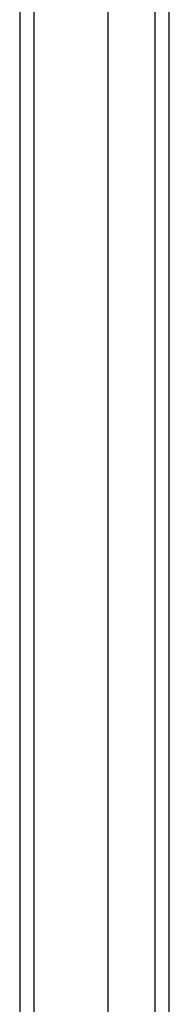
# Model space of a CAD drawing. Header units: inches. Extents: x 0 to 149, y -11 to 97.
# Tile 12 of 65: x 64.255 to 65.094, y 46.808 to 52.334. Entities that reach past the tile are written whole.
import ezdxf

# ---------------------------------------------------------------- set-up
doc = ezdxf.new("R2010")
doc.units = ezdxf.units.IN
doc.header["$LTSCALE"] = 8.944272
doc.header["$MEASUREMENT"] = 0
doc.layers.add('Visible Edges(ANSI)', color=7, linetype='Continuous', lineweight=25)
doc.layers.add('Visible Tangent Edges(ANSI)', color=7, linetype='Continuous', lineweight=25)

msp = doc.modelspace()

# ---------------------------------------------------------------- linework, layer by layer
at = {"layer": 'Visible Edges(ANSI)'}
for p, q in [((64.25504, 60.57944), (64.25504, 41.36297)), ((64.75097, 42.04454), (64.75097, 59.89787)), ((65.0943, 42.15087), (65.0943, 59.79153))]:
    msp.add_line(p, q, dxfattribs=at)
at = {"layer": 'Visible Tangent Edges(ANSI)'}
for p, q in [((64.33644, 41.36297), (64.33644, 60.57944)), ((65.01291, 59.90296), (65.01291, 42.03944))]:
    msp.add_line(p, q, dxfattribs=at)

doc.saveas('drawing.dxf')
